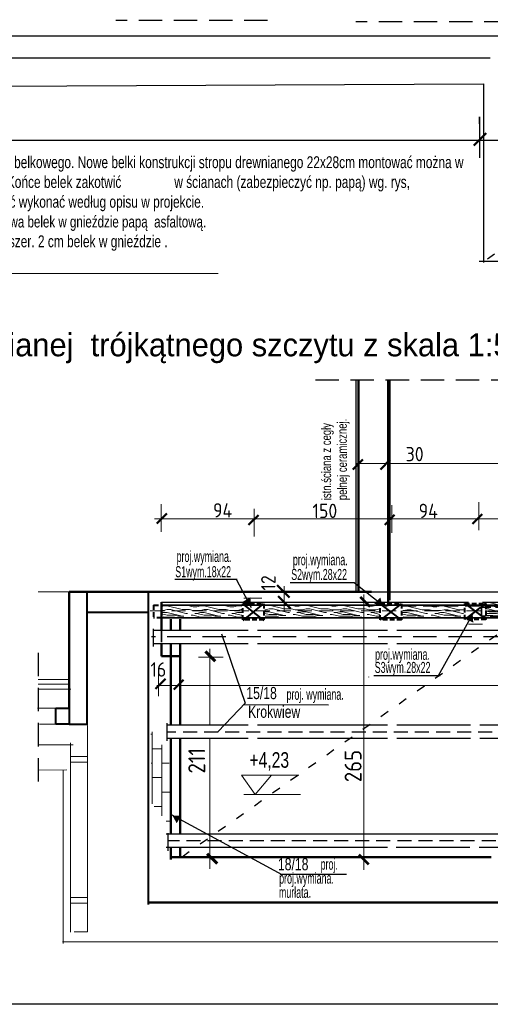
# Model space of a CAD drawing. Header units: millimetres. Extents: x 5545 to 136433, y -146986 to -36607.
# Tile 105 of 159: x 35730 to 36240, y -52264 to -51195. Entities that reach past the tile are written whole.
import ezdxf

# ---------------------------------------------------------------- set-up
doc = ezdxf.new("R2010")
doc.units = ezdxf.units.MM
doc.header["$LTSCALE"] = 8
for name, pattern in [('ACAD_ISO03W100', [30, 12, -18]), ('DASHDOTX2', [50.8, 25.4, -12.7, 0, -12.7]), ('VERDECKT', [9.525, 6.35, -3.175])]:
    doc.linetypes.add(name, pattern=pattern)
for name, color, linetype in [('1', 7, 'Continuous'), ('3 OKNA I DRZWI', 4, 'Continuous'), ('5 WYMIAROWANIE', 253, 'Continuous'), ('Arc_opisy', 18, 'Continuous')]:
    doc.layers.add(name, color=color, linetype=linetype)
doc.layers.add('cegły_Nr_Pióra__61', color=7, linetype='Continuous', lineweight=20, true_color=0x6a6a6a)
for name, color, linetype, lineweight in [('cienk.', 161, 'Continuous', 15), ('GRUBA', 74, 'Continuous', 50), ('OGËLNE_01', 7, 'Continuous', 13), ('Standard', 7, 'Continuous', 25)]:
    doc.layers.add(name, color=color, linetype=linetype, lineweight=lineweight)
doc.styles.add('BIKTG', font='BIKROMSW.SHX')
doc.styles.add('ISOCP', font='ISOCP.SHX')
doc.styles.add('TXT100', font='bikroms.shx', dxfattribs={"width": 0.75, "height": 20})
doc.styles.add('TXT50', font='bikroms.shx', dxfattribs={"width": 0.75, "height": 10})

# ---------------------------------------------------------------- blocks, each defined once
blk = doc.blocks.new('G$C2D5568B3')
at = {"layer": '5 WYMIAROWANIE', "lineweight": 15}
blk.add_hatch(color=7, dxfattribs=at).paths.add_polyline_path([(4.7, 8.2), (0, 0), (9.5, 0.1)])
blk = doc.blocks.new('G$CB5EE3834')
at = {"layer": 'Arc_opisy', "lineweight": 25, "ltscale": 0.2}
blk.add_blockref('G$C2D5568B3', (0, 0), dxfattribs=at)
blk = doc.blocks.new('G$C1A704194')
at = {"layer": 'Arc_opisy', "lineweight": 25, "ltscale": 0.2, "rotation": 43.91907581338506}
blk.add_blockref('G$CB5EE3834', (2.4, 0), dxfattribs=at)
blk = doc.blocks.new('G$C6B82DA77')
at = {"layer": 'OGËLNE_01', "color": 250, "linetype": 'Continuous', "lineweight": 25, "style": 'TXT50', "width": 0.6}
blk.add_text('proj.wymiana.', height=12, dxfattribs=at).set_placement((0, 4))
blk = doc.blocks.new('G$C8C1C8AAF')
at = {"layer": 'Standard', "color": 15, "lineweight": 25, "ltscale": 2}
blk.add_line((4156.4, 0), (0, 0), dxfattribs=at)
blk = doc.blocks.new('G$C1C2C7789')
at = {"layer": 'Arc_opisy', "lineweight": 25, "ltscale": 0.1}
blk.add_blockref('G$C8C1C8AAF', (0, 0), dxfattribs=at)
blk = doc.blocks.new('G$CFA82744B')
at = {"layer": 'Arc_opisy', "color": 1, "lineweight": 25, "ltscale": 0.1}
blk.add_blockref('G$C1C2C7789', (0, 0), dxfattribs=at)

msp = doc.modelspace()

# ---------------------------------------------------------------- hatches: boundary and pattern name
at = {"layer": 'Arc_opisy', "lineweight": 18, "ltscale": 0.2}
h = msp.add_hatch(dxfattribs=at)
h.set_pattern_fill('panel', color=250, scale=40, angle=180, style=0, pattern_type=2)
h.set_pattern_definition([(180, (74383.1, -98551.917), (-1e-13, -40), [8, -12, 4, -16]), (180, (74355.1, -98552.917), (-1e-13, -40), [8, -32]), (180, (74359.1, -98554.917), (-1e-13, -40), [4, -36]), (180, (74381.1, -98555.917), (-1e-13, -40), [2, -28, 2, -8]), (180, (74367.1, -98557.917), (-1e-13, -40), [8, -12, 2, -18]), (180, (74377.1, -98558.917), (-1e-13, -40), [6, -34]), (180, (74367.1, -98559.917), (-1e-13, -40), [12, -28]), (180, (74379.1, -98560.917), (-1e-13, -40), [8, -32]), (180, (74363.1, -98561.917), (-1e-13, -40), [20, -20]), (180, (74375.1, -98563.917), (-1e-13, -40), [4, -12, 8, -16]), (180, (74347.1, -98564.917), (-1e-13, -40), [8, -32]), (180, (74355.1, -98565.917), (-1e-13, -40), [4, -36]), (180, (74363.1, -98566.917), (-1e-13, -40), [4, -36]), (180, (74383.1, -98567.917), (-1e-13, -40), [8, -32]), (180, (74363.1, -98568.917), (-1e-13, -40), [8, -32]), (180, (74363.1, -98570.917), (-1e-13, -40), [8, -8, 8, -16]), (180, (74371.1, -98572.917), (-1e-13, -40), [4, -20, 8, -8]), (180, (74363.1, -98573.917), (-1e-13, -40), [12, -28]), (180, (74363.1, -98575.917), (-1e-13, -40), [8, -32]), (180, (74379.1, -98576.917), (-1e-13, -40), [12, -16, 4, -8]), (180, (74379.1, -98578.917), (-1e-13, -40), [20, -20]), (180, (74355.1, -98579.917), (-1e-13, -40), [4, -36]), (180, (74367.1, -98580.917), (-1e-13, -40), [8, -32]), (180, (74375.1, -98581.917), (-1e-13, -40), [4, -16, 4, -16]), (180, (74379.1, -98582.917), (-1e-13, -40), [4, -12, 8, -16]), (180, (74371.1, -98583.917), (-1e-13, -40), [4, -20, 4, -12]), (180, (74363.1, -98584.917), (-1e-13, -40), [12, -28]), (180, (74379.1, -98586.917), (-1e-13, -40), [8, -32]), (180, (74359.1, -98587.917), (-1e-13, -40), [4, -36]), (180, (74351.1, -98588.917), (-1e-13, -40), [4, -36]), (194.036243, (74355.1, -98554.917), (-40, 1e-09), [4.12, -160.80422]), (194.036243, (74351.1, -98563.917), (-40, 1e-09), [4.12, -160.80422]), (194.036243, (74355.1, -98587.917), (-40, 1e-09), [4.12, -160.80422]), (194.036243, (74367.1, -98572.917), (-40, 1e-09), [4.12, -160.80422]), (194.036243, (74359.1, -98578.917), (-40, 1e-09), [4.12, -160.80422]), (194.036243, (74355.1, -98575.917), (-40, 1e-09), [4.12, -160.80422]), (194.036243, (74375.1, -98582.917), (-40, 1e-09), [4.12, -160.80422]), (194.036243, (74359.1, -98580.917), (-40, 1e-09), [4.12, -160.80422]), (194.036243, (74351.1, -98565.917), (-40, 1e-09), [8.24, -156.68422]), (194.036243, (74355.1, -98568.917), (-40, 1e-09), [8.24, -156.68422]), (194.036243, (74355.1, -98570.917), (-40, 1e-09), [8.24, -156.68422]), (345.963757, (74367.1, -98557.917), (40, 1e-09), [4.12, -8.24, 4.12, -148.444221]), (345.963757, (74375.1, -98563.917), (40, 1e-09), [4.12, -160.80422]), (345.963757, (74375.1, -98581.917), (40, 1e-09), [8.24, -156.68422]), (14.036243, (74355.1, -98552.917), (40, -1e-09), [4.12, -160.80422]), (165.963757, (74347.1, -98552.917), (-40, -1e-09), [4.12, -160.80422]), (165.963757, (74359.1, -98566.917), (-40, -1e-09), [4.12, -160.80422]), (165.963757, (74351.1, -98573.917), (-40, -1e-09), [4.12, -160.80422]), (165.963757, (74367.1, -98576.917), (-40, -1e-09), [4.12, -160.80422]), (165.963757, (74371.1, -98581.917), (-40, -1e-09), [4.12, -160.80422]), (165.963757, (74367.1, -98583.917), (-40, -1e-09), [4.12, -160.80422]), (165.963757, (74367.1, -98576.917), (-40, -1e-09), [4.12, -160.80422]), (165.963757, (74355.1, -98582.917), (-40, -1e-09), [16.48, -148.44422]), (165.963757, (74379.1, -98555.917), (-40, -1e-09), [16.48, -148.44422]), (165.963757, (74375.1, -98558.917), (-40, -1e-09), [16.48, -148.44422]), (165.963757, (74371.1, -98560.917), (-40, -1e-09), [4.12, -8.24, 8.24, -144.324221]), (165.963757, (74371.1, -98563.917), (-40, -1e-09), [8.24, -8.24, 8.24, -140.204221]), (165.963757, (74375.1, -98567.917), (-40, -1e-09), [16.48, -148.44422]), (165.963757, (74379.1, -98570.917), (-40, -1e-09), [16.48, -148.44422]), (165.963757, (74379.1, -98572.917), (-40, -1e-09), [16.48, -148.44422]), (165.963757, (74351.1, -98584.917), (-40, -1e-09), [4.12, -160.80422]), (165.963768, (74347.1, -98588.917), (-40, -7.7e-06), [8.24, -156.68422]), (165.963768, (74371.1, -98586.917), (-40, -7.7e-06), [8.24, -156.68422]), (165.963758, (74375.1, -98551.917), (-40, -7e-07), [16.48, -148.44422]), (165.963758, (74351.1, -98579.917), (-40, -7e-07), [12.36, -152.56422]), (165.963758, (74347.1, -98576.917), (-40, -7e-07), [24.72, -140.20422])])
h.paths.add_polyline_path([(36364.512, -51843.131), (36365.063, -51828.958), (36234.19, -51827.039), (36235.944, -51844.5)])
h = msp.add_hatch(dxfattribs=at)
h.set_pattern_fill('panel', color=250, scale=40, angle=180, style=0, pattern_type=2)
h.set_pattern_definition([(180, (74034.11, -98555.636), (-1e-13, -40), [8, -12, 4, -16]), (180, (74006.11, -98556.636), (-1e-13, -40), [8, -32]), (180, (74010.11, -98558.636), (-1e-13, -40), [4, -36]), (180, (74032.11, -98559.636), (-1e-13, -40), [2, -28, 2, -8]), (180, (74018.11, -98561.636), (-1e-13, -40), [8, -12, 2, -18]), (180, (74028.11, -98562.636), (-1e-13, -40), [6, -34]), (180, (74018.11, -98563.636), (-1e-13, -40), [12, -28]), (180, (74030.11, -98564.636), (-1e-13, -40), [8, -32]), (180, (74014.11, -98565.636), (-1e-13, -40), [20, -20]), (180, (74026.11, -98567.636), (-1e-13, -40), [4, -12, 8, -16]), (180, (73998.11, -98568.636), (-1e-13, -40), [8, -32]), (180, (74006.11, -98569.636), (-1e-13, -40), [4, -36]), (180, (74014.11, -98570.636), (-1e-13, -40), [4, -36]), (180, (74034.11, -98571.636), (-1e-13, -40), [8, -32]), (180, (74014.11, -98572.636), (-1e-13, -40), [8, -32]), (180, (74014.11, -98574.636), (-1e-13, -40), [8, -8, 8, -16]), (180, (74022.11, -98576.636), (-1e-13, -40), [4, -20, 8, -8]), (180, (74014.11, -98577.636), (-1e-13, -40), [12, -28]), (180, (74014.11, -98579.636), (-1e-13, -40), [8, -32]), (180, (74030.11, -98580.636), (-1e-13, -40), [12, -16, 4, -8]), (180, (74030.11, -98582.636), (-1e-13, -40), [20, -20]), (180, (74006.11, -98583.636), (-1e-13, -40), [4, -36]), (180, (74018.11, -98584.636), (-1e-13, -40), [8, -32]), (180, (74026.11, -98585.636), (-1e-13, -40), [4, -16, 4, -16]), (180, (74030.11, -98586.636), (-1e-13, -40), [4, -12, 8, -16]), (180, (74022.11, -98587.636), (-1e-13, -40), [4, -20, 4, -12]), (180, (74014.11, -98588.636), (-1e-13, -40), [12, -28]), (180, (74030.11, -98590.636), (-1e-13, -40), [8, -32]), (180, (74010.11, -98591.636), (-1e-13, -40), [4, -36]), (180, (74002.11, -98592.636), (-1e-13, -40), [4, -36]), (194.036243, (74006.108, -98558.636), (-40, 1e-09), [4.12, -160.80422]), (194.036243, (74002.108, -98567.636), (-40, 1e-09), [4.12, -160.80422]), (194.036243, (74006.108, -98591.636), (-40, 1e-09), [4.12, -160.80422]), (194.036243, (74018.108, -98576.636), (-40, 1e-09), [4.12, -160.80422]), (194.036243, (74010.108, -98582.636), (-40, 1e-09), [4.12, -160.80422]), (194.036243, (74006.108, -98579.636), (-40, 1e-09), [4.12, -160.80422]), (194.036243, (74026.108, -98586.636), (-40, 1e-09), [4.12, -160.80422]), (194.036243, (74010.108, -98584.636), (-40, 1e-09), [4.12, -160.80422]), (194.036243, (74002.108, -98569.636), (-40, 1e-09), [8.24, -156.68422]), (194.036243, (74006.108, -98572.636), (-40, 1e-09), [8.24, -156.68422]), (194.036243, (74006.108, -98574.636), (-40, 1e-09), [8.24, -156.68422]), (345.963757, (74018.108, -98561.636), (40, 1e-09), [4.12, -8.24, 4.12, -148.444221]), (345.963757, (74026.108, -98567.636), (40, 1e-09), [4.12, -160.80422]), (345.963757, (74026.108, -98585.636), (40, 1e-09), [8.24, -156.68422]), (14.036243, (74006.108, -98556.636), (40, -1e-09), [4.12, -160.80422]), (165.963757, (73998.108, -98556.636), (-40, -1e-09), [4.12, -160.80422]), (165.963757, (74010.108, -98570.636), (-40, -1e-09), [4.12, -160.80422]), (165.963757, (74002.108, -98577.636), (-40, -1e-09), [4.12, -160.80422]), (165.963757, (74018.108, -98580.636), (-40, -1e-09), [4.12, -160.80422]), (165.963757, (74022.108, -98585.636), (-40, -1e-09), [4.12, -160.80422]), (165.963757, (74018.108, -98587.636), (-40, -1e-09), [4.12, -160.80422]), (165.963757, (74018.108, -98580.636), (-40, -1e-09), [4.12, -160.80422]), (165.963757, (74006.108, -98586.636), (-40, -1e-09), [16.48, -148.44422]), (165.963757, (74030.108, -98559.636), (-40, -1e-09), [16.48, -148.44422]), (165.963757, (74026.108, -98562.636), (-40, -1e-09), [16.48, -148.44422]), (165.963757, (74022.108, -98564.636), (-40, -1e-09), [4.12, -8.24, 8.24, -144.324221]), (165.963757, (74022.108, -98567.636), (-40, -1e-09), [8.24, -8.24, 8.24, -140.204221]), (165.963757, (74026.108, -98571.636), (-40, -1e-09), [16.48, -148.44422]), (165.963757, (74030.108, -98574.636), (-40, -1e-09), [16.48, -148.44422]), (165.963757, (74030.108, -98576.636), (-40, -1e-09), [16.48, -148.44422]), (165.963757, (74002.108, -98588.636), (-40, -1e-09), [4.12, -160.80422]), (165.963768, (73998.108, -98592.636), (-40, -7.7e-06), [8.24, -156.68422]), (165.963768, (74022.108, -98590.636), (-40, -7.7e-06), [8.24, -156.68422]), (165.963758, (74026.108, -98555.636), (-40, -7e-07), [16.48, -148.44422]), (165.963758, (74002.108, -98583.636), (-40, -7e-07), [12.36, -152.56422]), (165.963758, (73998.108, -98580.636), (-40, -7e-07), [24.72, -140.20422])])
h.paths.add_polyline_path([(35971.154, -51844.047), (35971.102, -51831.202), (35885.198, -51830.757), (35885.571, -51843.959)])
h = msp.add_hatch(dxfattribs=at)
h.set_pattern_fill('panel', color=250, scale=40, angle=180, style=0, pattern_type=2)
h.set_pattern_definition([(180, (74144.73, -98554.874), (-1e-13, -40), [8, -12, 4, -16]), (180, (74116.73, -98555.874), (-1e-13, -40), [8, -32]), (180, (74120.73, -98557.874), (-1e-13, -40), [4, -36]), (180, (74142.73, -98558.874), (-1e-13, -40), [2, -28, 2, -8]), (180, (74128.73, -98560.874), (-1e-13, -40), [8, -12, 2, -18]), (180, (74138.73, -98561.874), (-1e-13, -40), [6, -34]), (180, (74128.73, -98562.874), (-1e-13, -40), [12, -28]), (180, (74140.73, -98563.874), (-1e-13, -40), [8, -32]), (180, (74124.73, -98564.874), (-1e-13, -40), [20, -20]), (180, (74136.73, -98566.874), (-1e-13, -40), [4, -12, 8, -16]), (180, (74108.73, -98567.874), (-1e-13, -40), [8, -32]), (180, (74116.73, -98568.874), (-1e-13, -40), [4, -36]), (180, (74124.73, -98569.874), (-1e-13, -40), [4, -36]), (180, (74144.73, -98570.874), (-1e-13, -40), [8, -32]), (180, (74124.73, -98571.874), (-1e-13, -40), [8, -32]), (180, (74124.73, -98573.874), (-1e-13, -40), [8, -8, 8, -16]), (180, (74132.73, -98575.874), (-1e-13, -40), [4, -20, 8, -8]), (180, (74124.73, -98576.874), (-1e-13, -40), [12, -28]), (180, (74124.73, -98578.874), (-1e-13, -40), [8, -32]), (180, (74140.73, -98579.874), (-1e-13, -40), [12, -16, 4, -8]), (180, (74140.73, -98581.874), (-1e-13, -40), [20, -20]), (180, (74116.73, -98582.874), (-1e-13, -40), [4, -36]), (180, (74128.73, -98583.874), (-1e-13, -40), [8, -32]), (180, (74136.73, -98584.874), (-1e-13, -40), [4, -16, 4, -16]), (180, (74140.73, -98585.874), (-1e-13, -40), [4, -12, 8, -16]), (180, (74132.73, -98586.874), (-1e-13, -40), [4, -20, 4, -12]), (180, (74124.73, -98587.874), (-1e-13, -40), [12, -28]), (180, (74140.73, -98589.874), (-1e-13, -40), [8, -32]), (180, (74120.73, -98590.874), (-1e-13, -40), [4, -36]), (180, (74112.73, -98591.874), (-1e-13, -40), [4, -36]), (194.036243, (74116.729, -98557.874), (-40, 1e-09), [4.12, -160.80422]), (194.036243, (74112.729, -98566.874), (-40, 1e-09), [4.12, -160.80422]), (194.036243, (74116.729, -98590.874), (-40, 1e-09), [4.12, -160.80422]), (194.036243, (74128.729, -98575.874), (-40, 1e-09), [4.12, -160.80422]), (194.036243, (74120.729, -98581.874), (-40, 1e-09), [4.12, -160.80422]), (194.036243, (74116.729, -98578.874), (-40, 1e-09), [4.12, -160.80422]), (194.036243, (74136.729, -98585.874), (-40, 1e-09), [4.12, -160.80422]), (194.036243, (74120.729, -98583.874), (-40, 1e-09), [4.12, -160.80422]), (194.036243, (74112.729, -98568.874), (-40, 1e-09), [8.24, -156.68422]), (194.036243, (74116.729, -98571.874), (-40, 1e-09), [8.24, -156.68422]), (194.036243, (74116.729, -98573.874), (-40, 1e-09), [8.24, -156.68422]), (345.963757, (74128.729, -98560.874), (40, 1e-09), [4.12, -8.24, 4.12, -148.444221]), (345.963757, (74136.729, -98566.874), (40, 1e-09), [4.12, -160.80422]), (345.963757, (74136.729, -98584.874), (40, 1e-09), [8.24, -156.68422]), (14.036243, (74116.729, -98555.874), (40, -1e-09), [4.12, -160.80422]), (165.963757, (74108.729, -98555.874), (-40, -1e-09), [4.12, -160.80422]), (165.963757, (74120.729, -98569.874), (-40, -1e-09), [4.12, -160.80422]), (165.963757, (74112.729, -98576.874), (-40, -1e-09), [4.12, -160.80422]), (165.963757, (74128.729, -98579.874), (-40, -1e-09), [4.12, -160.80422]), (165.963757, (74132.729, -98584.874), (-40, -1e-09), [4.12, -160.80422]), (165.963757, (74128.729, -98586.874), (-40, -1e-09), [4.12, -160.80422]), (165.963757, (74128.729, -98579.874), (-40, -1e-09), [4.12, -160.80422]), (165.963757, (74116.729, -98585.874), (-40, -1e-09), [16.48, -148.44422]), (165.963757, (74140.729, -98558.874), (-40, -1e-09), [16.48, -148.44422]), (165.963757, (74136.729, -98561.874), (-40, -1e-09), [16.48, -148.44422]), (165.963757, (74132.729, -98563.874), (-40, -1e-09), [4.12, -8.24, 8.24, -144.324221]), (165.963757, (74132.729, -98566.874), (-40, -1e-09), [8.24, -8.24, 8.24, -140.204221]), (165.963757, (74136.729, -98570.874), (-40, -1e-09), [16.48, -148.44422]), (165.963757, (74140.729, -98573.874), (-40, -1e-09), [16.48, -148.44422]), (165.963757, (74140.729, -98575.874), (-40, -1e-09), [16.48, -148.44422]), (165.963757, (74112.729, -98587.874), (-40, -1e-09), [4.12, -160.80422]), (165.963768, (74108.729, -98591.874), (-40, -7.7e-06), [8.24, -156.68422]), (165.963768, (74132.729, -98589.874), (-40, -7.7e-06), [8.24, -156.68422]), (165.963758, (74136.729, -98554.874), (-40, -7e-07), [16.48, -148.44422]), (165.963758, (74112.729, -98582.874), (-40, -7e-07), [12.36, -152.56422]), (165.963758, (74108.729, -98579.874), (-40, -7e-07), [24.72, -140.20422])])
h.paths.add_polyline_path([(36120.351, -51844.103), (36121.335, -51831.466), (35995.818, -51829.995), (35996.191, -51843.197)])
h = msp.add_hatch(dxfattribs=at)
h.set_pattern_fill('panel', color=250, scale=40, angle=180, style=0, pattern_type=2)
h.set_pattern_definition([(180, (74294.33, -98555.662), (-1e-13, -40), [8, -12, 4, -16]), (180, (74266.33, -98556.662), (-1e-13, -40), [8, -32]), (180, (74270.33, -98558.662), (-1e-13, -40), [4, -36]), (180, (74292.33, -98559.662), (-1e-13, -40), [2, -28, 2, -8]), (180, (74278.33, -98561.662), (-1e-13, -40), [8, -12, 2, -18]), (180, (74288.33, -98562.662), (-1e-13, -40), [6, -34]), (180, (74278.33, -98563.662), (-1e-13, -40), [12, -28]), (180, (74290.33, -98564.662), (-1e-13, -40), [8, -32]), (180, (74274.33, -98565.662), (-1e-13, -40), [20, -20]), (180, (74286.33, -98567.662), (-1e-13, -40), [4, -12, 8, -16]), (180, (74258.33, -98568.662), (-1e-13, -40), [8, -32]), (180, (74266.33, -98569.662), (-1e-13, -40), [4, -36]), (180, (74274.33, -98570.662), (-1e-13, -40), [4, -36]), (180, (74294.33, -98571.662), (-1e-13, -40), [8, -32]), (180, (74274.33, -98572.662), (-1e-13, -40), [8, -32]), (180, (74274.33, -98574.662), (-1e-13, -40), [8, -8, 8, -16]), (180, (74282.33, -98576.662), (-1e-13, -40), [4, -20, 8, -8]), (180, (74274.33, -98577.662), (-1e-13, -40), [12, -28]), (180, (74274.33, -98579.662), (-1e-13, -40), [8, -32]), (180, (74290.33, -98580.662), (-1e-13, -40), [12, -16, 4, -8]), (180, (74290.33, -98582.662), (-1e-13, -40), [20, -20]), (180, (74266.33, -98583.662), (-1e-13, -40), [4, -36]), (180, (74278.33, -98584.662), (-1e-13, -40), [8, -32]), (180, (74286.33, -98585.662), (-1e-13, -40), [4, -16, 4, -16]), (180, (74290.33, -98586.662), (-1e-13, -40), [4, -12, 8, -16]), (180, (74282.33, -98587.662), (-1e-13, -40), [4, -20, 4, -12]), (180, (74274.33, -98588.662), (-1e-13, -40), [12, -28]), (180, (74290.33, -98590.662), (-1e-13, -40), [8, -32]), (180, (74270.33, -98591.662), (-1e-13, -40), [4, -36]), (180, (74262.33, -98592.662), (-1e-13, -40), [4, -36]), (194.036243, (74266.331, -98558.662), (-40, 1e-09), [4.12, -160.80422]), (194.036243, (74262.331, -98567.662), (-40, 1e-09), [4.12, -160.80422]), (194.036243, (74266.331, -98591.662), (-40, 1e-09), [4.12, -160.80422]), (194.036243, (74278.331, -98576.662), (-40, 1e-09), [4.12, -160.80422]), (194.036243, (74270.331, -98582.662), (-40, 1e-09), [4.12, -160.80422]), (194.036243, (74266.331, -98579.662), (-40, 1e-09), [4.12, -160.80422]), (194.036243, (74286.331, -98586.662), (-40, 1e-09), [4.12, -160.80422]), (194.036243, (74270.331, -98584.662), (-40, 1e-09), [4.12, -160.80422]), (194.036243, (74262.331, -98569.662), (-40, 1e-09), [8.24, -156.68422]), (194.036243, (74266.331, -98572.662), (-40, 1e-09), [8.24, -156.68422]), (194.036243, (74266.331, -98574.662), (-40, 1e-09), [8.24, -156.68422]), (345.963757, (74278.331, -98561.662), (40, 1e-09), [4.12, -8.24, 4.12, -148.444221]), (345.963757, (74286.331, -98567.662), (40, 1e-09), [4.12, -160.80422]), (345.963757, (74286.331, -98585.662), (40, 1e-09), [8.24, -156.68422]), (14.036243, (74266.331, -98556.662), (40, -1e-09), [4.12, -160.80422]), (165.963757, (74258.331, -98556.662), (-40, -1e-09), [4.12, -160.80422]), (165.963757, (74270.331, -98570.662), (-40, -1e-09), [4.12, -160.80422]), (165.963757, (74262.331, -98577.662), (-40, -1e-09), [4.12, -160.80422]), (165.963757, (74278.331, -98580.662), (-40, -1e-09), [4.12, -160.80422]), (165.963757, (74282.331, -98585.662), (-40, -1e-09), [4.12, -160.80422]), (165.963757, (74278.331, -98587.662), (-40, -1e-09), [4.12, -160.80422]), (165.963757, (74278.331, -98580.662), (-40, -1e-09), [4.12, -160.80422]), (165.963757, (74266.331, -98586.662), (-40, -1e-09), [16.48, -148.44422]), (165.963757, (74290.331, -98559.662), (-40, -1e-09), [16.48, -148.44422]), (165.963757, (74286.331, -98562.662), (-40, -1e-09), [16.48, -148.44422]), (165.963757, (74282.331, -98564.662), (-40, -1e-09), [4.12, -8.24, 8.24, -144.324221]), (165.963757, (74282.331, -98567.662), (-40, -1e-09), [8.24, -8.24, 8.24, -140.204221]), (165.963757, (74286.331, -98571.662), (-40, -1e-09), [16.48, -148.44422]), (165.963757, (74290.331, -98574.662), (-40, -1e-09), [16.48, -148.44422]), (165.963757, (74290.331, -98576.662), (-40, -1e-09), [16.48, -148.44422]), (165.963757, (74262.331, -98588.662), (-40, -1e-09), [4.12, -160.80422]), (165.963768, (74258.331, -98592.662), (-40, -7.7e-06), [8.24, -156.68422]), (165.963768, (74282.331, -98590.662), (-40, -7.7e-06), [8.24, -156.68422]), (165.963758, (74286.331, -98555.662), (-40, -7e-07), [16.48, -148.44422]), (165.963758, (74262.331, -98583.662), (-40, -7e-07), [12.36, -152.56422]), (165.963758, (74258.331, -98580.662), (-40, -7e-07), [24.72, -140.20422])])
h.paths.add_polyline_path([(36210.963, -51843.418), (36211.891, -51831.087), (36145.42, -51830.784), (36145.793, -51843.986)])
at = {"layer": 'Standard', "lineweight": 20, "ltscale": 0.5}
h = msp.add_hatch(dxfattribs=at)
h.set_pattern_fill('AR-BRSTD', color=250, scale=0.1545, angle=270, style=0)
h.set_pattern_definition([(270, (93960.54, -4580.973), (10.4661081, -6e-14), []), (360, (93960.54, -4580.973), (10.466108, 15.6972), [10.466108, -10.466108])])
h.paths.add_polyline_path([(35873.42, -52046.095), (35893.781, -52071.042), (35891.975, -51993.227), (35872.237, -51966.166)])

# ---------------------------------------------------------------- linework, layer by layer
at = {"color": 250, "linetype": 'ByBlock', "lineweight": 50}
for p, q in [((36235.916, -51318.295), (36222.398, -51331.814)), ((36102.011, -51672.736), (36091.317, -51683.43)), ((36131.87, -51672.736), (36121.176, -51683.43)), ((35889.608, -51731.353), (35878.914, -51742.047)), ((35989.077, -51732.993), (35978.383, -51743.687)), ((36136.539, -51732.81), (36125.845, -51743.504)), ((36231.712, -51731.932), (36221.018, -51742.626)), ((36022.711, -51822.342), (36009.343, -51808.975)), ((36023.9, -51834.24), (36010.533, -51820.873)), ((35888.232, -51910.686), (35877.538, -51921.38)), ((35907.904, -51911.623), (35897.21, -51922.317))]:
    msp.add_line(p, q, dxfattribs=at)
at = {"color": 250, "linetype": 'ByBlock', "lineweight": 53}
for p, q in [((36110.198, -51832.606), (36099.504, -51821.912)), ((36108.793, -52112.22), (36098.099, -52101.526))]:
    msp.add_line(p, q, dxfattribs=at)
at = {"color": 250, "linetype": 'ByBlock', "lineweight": 60}
for p, q in [((35942.226, -51891.541), (35931.532, -51880.847)), ((35944.099, -52111.204), (35933.406, -52100.51))]:
    msp.add_line(p, q, dxfattribs=at)
at = {"layer": '1', "color": 250, "linetype": 'ByBlock', "lineweight": 20}
msp.add_line((35945.224, -51470.757), (35545.09, -51470.757), dxfattribs=at)
at = {"layer": '3 OKNA I DRZWI', "color": 250, "lineweight": 20}
for p, q in [((36032.923, -52015.196), (35970.74, -52015.196)), ((35970.74, -52015.196), (35985.496, -52036.271)), ((35985.496, -52036.271), (36003.081, -52015.196))]:
    msp.add_line(p, q, dxfattribs=at)
at = {"layer": '5 WYMIAROWANIE', "color": 250, "lineweight": 20}
msp.add_line((35973.163, -52036.271), (36034.464, -52036.271), dxfattribs=at)
at = {"layer": 'Arc_opisy', "linetype": 'ACAD_ISO03W100', "lineweight": 25, "ltscale": 0.1}
for p, q in [((36237.187, -51455.004), (36775.945, -51068.228)), ((35906.196, -52103.758), (36293.18, -51830.505))]:
    msp.add_line(p, q, dxfattribs=at)
at = {"layer": 'Arc_opisy', "color": 250, "lineweight": 25, "ltscale": 0.1}
for p, q in [((36094.646, -51586.246), (36094.646, -51816.27)), ((35898.476, -51802.53), (35965.94, -51802.53)), ((35964.78, -51802.49), (35981.095, -51833.319)), ((36023.412, -51806.107), (36092.633, -51806.107)), ((36092.633, -51806.107), (36124.163, -51831.121)), ((36094.646, -51816.27), (36699.71, -51816.27)), ((36221.73, -51839.475), (36183.941, -51907.363)), ((36108.774, -51908.825), (36108.855, -51908.563)), ((36113.961, -51906.998), (36185.862, -51906.998)), ((35894.3, -52057.793), (36014.476, -52122.937)), ((36012.454, -52122.851), (36084.355, -52122.851))]:
    msp.add_line(p, q, dxfattribs=at)
at = {"layer": 'Arc_opisy', "color": 250, "lineweight": 20, "ltscale": 0.2}
msp.add_line((35973.26, -51822.99), (35992.788, -51822.99), dxfattribs=at)
at = {"layer": 'Arc_opisy', "color": 250, "lineweight": 40, "ltscale": 0.1}
for p, q in [((35971.796, -51829.141), (35994.668, -51847.207)), ((35994.254, -51829.141), (35972.21, -51847.207)), ((36121.701, -51830.176), (36144.076, -51847.164)), ((36143.745, -51829.264), (36121.95, -51846.419)), ((36212.625, -51829.031), (36235.829, -51846.352)), ((36235.581, -51828.617), (36212.957, -51846.103))]:
    msp.add_line(p, q, dxfattribs=at)
at = {"layer": 'Arc_opisy', "color": 250, "lineweight": 40, "ltscale": 0.2}
msp.add_line((35783.877, -51959.987), (35803.546, -51960.011), dxfattribs=at)
at = {"layer": 'Standard', "color": 250, "linetype": 'VERDECKT', "lineweight": 25, "ltscale": 0.5}
for p, q in [((35998.885, -51196.314), (35834.197, -51196.314)), ((36259.129, -51197.519), (36094.441, -51197.519)), ((36050.672, -51586.246), (36729.628, -51586.246)), ((36715.611, -51864.94), (35872.975, -51864.94)), ((35750.112, -51882.346), (35750.112, -52025.123))]:
    msp.add_line(p, q, dxfattribs=at)
at = {"layer": 'Standard', "color": 250, "lineweight": 25}
for p, q in [((35280.426, -51212.888), (36254.827, -51212.888)), ((35280.426, -51212.888), (36254.827, -51212.888)), ((36240.306, -51236.965), (35266.212, -51236.965)), ((36240.306, -51236.965), (35266.212, -51236.965)), ((35234.565, -51269.8), (36233.166, -51264.976)), ((35234.565, -51269.8), (36233.166, -51264.976)), ((36233.166, -51264.976), (36233.166, -51458.792)), ((36233.166, -51264.976), (36233.166, -51458.792)), ((36228.441, -51457.236), (37292.843, -51457.236)), ((36228.441, -51457.236), (37292.843, -51457.236))]:
    msp.add_line(p, q, dxfattribs=at)
at = {"layer": 'Standard', "color": 250, "lineweight": 25, "ltscale": 2}
for p, q in [((36228.769, -51308.476), (36228.769, -51300.777)), ((36228.769, -51300.777), (36228.769, -51345.296)), ((38237.83, -51326.441), (35221.839, -51326.441)), ((36131.915, -51825.22), (36131.915, -51586.246)), ((36131.915, -51825.22), (36131.915, -51586.246))]:
    msp.add_line(p, q, dxfattribs=at)
at = {"layer": 'Standard', "color": 250, "lineweight": 5, "ltscale": 2}
msp.add_line((36230.05, -51323.667), (36230.05, -51324.738), dxfattribs=at)
at = {"layer": 'Standard', "color": 250, "lineweight": 50}
for p, q in [((36097.641, -51586.246), (36097.641, -51816.206)), ((36129.471, -51827.548), (36129.471, -51586.246)), ((36111.615, -51816.206), (35783.872, -51816.206)), ((35783.872, -51816.206), (35783.872, -51942.489)), ((35883.971, -51858.121), (35883.971, -51827.548)), ((35894.137, -51845.934), (35894.137, -51858.121)), ((35904.111, -51858.121), (35904.111, -51845.975)), ((35883.971, -51886.093), (35883.971, -51872.541)), ((35894.137, -51872.541), (35894.137, -51960.936)), ((35904.111, -51960.936), (35904.111, -51872.541)), ((35904.111, -51886.093), (35883.971, -51886.093)), ((35894.137, -51975.356), (35894.137, -52079.391)), ((35904.111, -52079.391), (35904.111, -51975.356)), ((35894.137, -52093.853), (35894.137, -52106.741)), ((35904.111, -52104.351), (35904.111, -52093.811)), ((36241.334, -52104.351), (35894.77, -52104.351)), ((36252.421, -52153.5), (35870.071, -52153.5))]:
    msp.add_line(p, q, dxfattribs=at)
at = {"layer": 'Standard', "color": 250, "lineweight": 20}
for p, q in [((36680.358, -51677.337), (36094.686, -51676.992)), ((36228.091, -51719.129), (36228.091, -51749.247)), ((35883.465, -51720.978), (35883.465, -51751.095)), ((35984.399, -51726.043), (35984.399, -51756.161)), ((36133.756, -51722.123), (36133.756, -51752.24)), ((35876.36, -51737.06), (36720.166, -51737.06)), ((35750.112, -51816.348), (35784.323, -51816.348)), ((36016.699, -51836.581), (36016.699, -51809.989)), ((36103.153, -52117.939), (36103.153, -51819.028)), ((36125.014, -51832.614), (36134.522, -51830.473)), ((36218.928, -51828.485), (36218.755, -51828.713)), ((36231.899, -51851.205), (36216.838, -51851.205)), ((35936.329, -51878.18), (35936.329, -51960.936)), ((35923.945, -51887.173), (35950.669, -51887.173)), ((35880.564, -51899.231), (35880.564, -51929.348)), ((35750.112, -51911.47), (35784.943, -51911.47)), ((35750.112, -51921.964), (35785.529, -51921.964)), ((35878.77, -51917.776), (36725.742, -51917.776)), ((35749.37, -51942.498), (35784.143, -51942.498)), ((35751.564, -51959.836), (35770.059, -51959.796)), ((35803.619, -51961.306), (35803.619, -52185.374)), ((35936.329, -51975.356), (35936.329, -52116.753)), ((35788.081, -51982.36), (35750.112, -51982.36)), ((35785.068, -51980.216), (35785.068, -52185.549)), ((35785.068, -51995.057), (35803.619, -51995.057)), ((35785.068, -52001.274), (35803.619, -52001.274)), ((35750.112, -52009.705), (35781.15, -52009.555)), ((35777.083, -52009.695), (35777.083, -52197.865)), ((35785.068, -52148.079), (35803.619, -52148.079)), ((35785.068, -52154.296), (35803.619, -52154.296)), ((35803.654, -52185.409), (35789.134, -52185.409)), ((35776.562, -52196.215), (36809.962, -52196.215))]:
    msp.add_line(p, q, dxfattribs=at)
at = {"layer": 'Standard', "color": 250, "lineweight": 40}
for p, q in [((35803.246, -51960.696), (35803.326, -51816.206)), ((35869.537, -51816.206), (35869.537, -52155.752)), ((35803.314, -51838.174), (35869.537, -51838.174)), ((35769.469, -51942.492), (35783.877, -51942.492)), ((35769.469, -51959.987), (35769.469, -51942.492)), ((35783.877, -51942.492), (35783.877, -51959.987)), ((35783.877, -51959.987), (35769.469, -51959.987))]:
    msp.add_line(p, q, dxfattribs=at)
at = {"layer": 'Standard', "color": 250, "linetype": 'VERDECKT', "lineweight": 20, "ltscale": 0.3}
for p, q in [((35871.744, -51837.055), (36410.136, -51837.055)), ((36144.728, -51831.727), (36683.12, -51831.727))]:
    msp.add_line(p, q, dxfattribs=at)
at = {"layer": 'Standard', "color": 250, "linetype": 'VERDECKT', "lineweight": 40, "ltscale": 0.1}
for p, q in [((35875.375, -51830.653), (35875.362, -51844.443)), ((35875.375, -51830.653), (35883.746, -51830.667)), ((35971.973, -51829.247), (35994.957, -51829.247)), ((35971.973, -51846.742), (35971.973, -51829.247)), ((35994.957, -51829.247), (35994.957, -51846.742)), ((36121.093, -51829.262), (36144.077, -51829.262)), ((36121.093, -51846.757), (36121.093, -51829.262)), ((36144.077, -51829.262), (36144.077, -51846.757)), ((36212.663, -51828.88), (36235.647, -51828.88)), ((36212.663, -51846.375), (36212.663, -51828.88)), ((36235.647, -51828.88), (36235.647, -51846.375)), ((35884.023, -51844.481), (35875.362, -51844.443)), ((35994.957, -51846.742), (35971.973, -51846.742)), ((36144.077, -51846.757), (36121.093, -51846.757)), ((36235.647, -51846.375), (36212.663, -51846.375))]:
    msp.add_line(p, q, dxfattribs=at)
at = {"layer": 'Standard', "color": 250, "lineweight": 35, "ltscale": 0.5}
for p, q in [((36230.984, -51830.698), (35883.828, -51830.698)), ((36334.601, -51830.698), (36231.156, -51830.698)), ((36410.136, -51844.541), (35883.828, -51844.541))]:
    msp.add_line(p, q, dxfattribs=at)
at = {"layer": 'Standard', "color": 250, "lineweight": 30}
for p, q in [((35883.971, -51827.548), (36216.838, -51827.548)), ((36231.899, -51827.548), (36321.445, -51827.548))]:
    msp.add_line(p, q, dxfattribs=at)
at = {"layer": 'Standard', "color": 250, "linetype": 'VERDECKT', "lineweight": 35, "ltscale": 0.5}
for p, q in [((36230.665, -51842.599), (36230.665, -51833.042)), ((35883.908, -51857.656), (35883.908, -51870.808)), ((35894.116, -52045.154), (35894.116, -52058.306)), ((35904.12, -52092.949), (35904.12, -52092.949))]:
    msp.add_line(p, q, dxfattribs=at)
at = {"layer": 'Standard', "color": 250, "linetype": 'VERDECKT', "lineweight": 35, "ltscale": 0.2}
for p, q in [((36230.665, -51833.042), (36372.279, -51833.042)), ((36372.279, -51842.599), (36230.665, -51842.599))]:
    msp.add_line(p, q, dxfattribs=at)
at = {"layer": 'Standard', "color": 250, "lineweight": 25, "ltscale": 0.5}
for p, q in [((35977.988, -51858.121), (35874.577, -51858.121)), ((35875.177, -51875.469), (35875.177, -51856.328)), ((36129.037, -51858.121), (35988.128, -51858.121)), ((36699.71, -51858.121), (36139.177, -51858.121)), ((35974.913, -51937.587), (35949.386, -51862.119)), ((35977.988, -51872.541), (35874.577, -51872.541)), ((36129.037, -51872.541), (35988.128, -51872.541)), ((36699.71, -51872.541), (36139.177, -51872.541)), ((35972.71, -51938.691), (36064.794, -51938.924)), ((35890.092, -51977.888), (35890.092, -51958.747)), ((35977.988, -51960.936), (35890.092, -51960.936)), ((36129.037, -51960.936), (35988.128, -51960.936)), ((36218.978, -51960.936), (36139.177, -51960.936)), ((36374.138, -51960.936), (36229.118, -51960.936)), ((35977.988, -51975.356), (35890.092, -51975.356)), ((36129.037, -51975.356), (35988.128, -51975.356)), ((36218.978, -51975.356), (36139.177, -51975.356)), ((36374.138, -51975.356), (36229.118, -51975.356)), ((35977.988, -52079.391), (35889.06, -52079.391)), ((35891.043, -52097.346), (35891.043, -52078.205)), ((36129.037, -52079.391), (35969.349, -52079.391)), ((36218.272, -52079.25), (36126.642, -52079.25)), ((36286.175, -52079.25), (36218.272, -52079.25)), ((35977.988, -52093.811), (35889.06, -52093.811)), ((36129.037, -52093.811), (35971.978, -52093.811)), ((36218.272, -52093.67), (36138.472, -52093.67)), ((36286.175, -52093.67), (36228.412, -52093.67))]:
    msp.add_line(p, q, dxfattribs=at)
at = {"layer": 'Standard', "color": 250, "linetype": 'DASHDOTX2', "lineweight": 20}
msp.add_line((35750.112, -51916.316), (35783.526, -51916.316), dxfattribs=at)
at = {"layer": 'Standard', "color": 250, "lineweight": 20, "ltscale": 0.5}
msp.add_line((35974.913, -51936.792), (35945.485, -51967.74), dxfattribs=at)
at = {"layer": 'Standard', "color": 250, "linetype": 'VERDECKT', "lineweight": 25, "ltscale": 0.3}
for p, q in [((36722.53, -51968.5), (35890.092, -51968.5)), ((36612.028, -52086.438), (35890.721, -52086.438))]:
    msp.add_line(p, q, dxfattribs=at)

# ---------------------------------------------------------------- block references
at = {"layer": 'Arc_opisy', "color": 250, "lineweight": 25, "ltscale": 0.1}
for name, p in [('G$CFA82744B', (35027.343, -52263.923)), ('G$C6B82DA77', (36115.493, -51894.051)), ('G$C6B82DA77', (36011.439, -52137.028))]:
    msp.add_blockref(name, p, dxfattribs=at)
at = {"layer": 'Arc_opisy', "color": 250, "lineweight": 25, "ltscale": 0.2}
for p, rotation in [((35971.514, -51824.629), 285.9100019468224), ((36113.219, -51827.03), 300.3540376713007), ((36212.576, -51843.258), 289.5697398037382), ((35906.954, -52061.071), 134.2384136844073)]:
    msp.add_blockref('G$C1A704194', p, dxfattribs=dict(at, rotation=rotation))

# ---------------------------------------------------------------- texts
at = {"layer": '3 OKNA I DRZWI', "color": 250, "lineweight": 20, "style": 'TXT100', "width": 0.75}
msp.add_text('+4,23', height=16.9472, dxfattribs=at).set_placement((35979.221, -52007.218))
at = {"layer": 'cegły_Nr_Pióra__61', "color": 250, "lineweight": 25, "ltscale": 50, "insert": (36057.573, -51716.882), "char_height": 10.3, "width": 280.32086, "attachment_point": 1, "rotation": 90.206287, "style": 'TXT50'}
msp.add_mtext('{\\C0;istn.ściana z cegły\\Ppełnej ceramicznej. \\P}', dxfattribs=at)
at = {"layer": 'cienk.', "color": 250, "insert": (35553.965, -51343.555), "char_height": 12.875, "width": 658.89286, "attachment_point": 1, "style": 'TXT50'}
msp.add_mtext('Proj. Wymiana całości stropu belkowego. Nowe belki konstrukcji stropu drewnianego 22x28cm montować można w istniejące gniazda w murze. Końce belek zakotwić                w ścianach (zabezpieczyć np. papą) wg. rys, szegółowego projektu. Całość wykonać według opisu w projekcie.\\P{\\H0.970874x;\\C7;Proj. izolacja  przeciwwilgociowa belek w gnieździe papą  asfaltową\\H1.03x;.\\PProj. szczelina wentylacyjna szer. 2 cm belek w gnieździe .\\P}', dxfattribs=at)
at = {"layer": 'GRUBA', "color": 250, "style": 'BIKTG'}
msp.add_text('Projekt wymiany konstrukcji drewnianej  trójkątnego szczytu z skala 1:50', height=25, dxfattribs=at).set_placement((35206.905, -51560.657))
at = {"layer": 'OGËLNE_01', "color": 250, "linetype": 'Continuous', "lineweight": 25, "style": 'TXT50', "width": 0.6}
for s, p in [('proj.wymiana.', (35900.22, -51783.849)), ('proj.wymiana.', (36026.345, -51787.487)), ('S1wym.18x22', (35898.767, -51800.415)), ('S2wym.28x22', (36024.502, -51803.423)), ('S3wym.28x22', (36115.051, -51904.313)), ('proj. wymiana.', (36019.429, -51933.439)), ('proj. ', (36056.385, -52117.869)), ('murłata.', (36011.189, -52148.365))]:
    msp.add_text(s, height=12, dxfattribs=at).set_placement(p)
at = {"layer": 'Standard', "color": 250, "linetype": 'Continuous', "lineweight": 25, "style": 'ISOCP'}
for s, p in [('30', (36148.655, -51674.578)), ('94', (35939.716, -51735.614)), ('150', (36047.633, -51736.2)), ('94', (36162.675, -51736.2)), ('16', (35871.87, -51908.324))]:
    msp.add_text(s, height=15.5825, dxfattribs=at).set_placement(p)
for s, height, p in [('12', 15.5825, (36007.48, -51814.812)), ('211', 18.3324, (35931.248, -52013.469)), ('265', 18.3324, (36100.779, -52022.899))]:
    msp.add_text(s, height=height, rotation=90, dxfattribs=at).set_placement(p)
at = {"layer": 'Standard', "color": 250, "linetype": 'Continuous', "lineweight": 25, "style": 'TXT50', "width": 0.75}
for s, p in [('15/18', (35975.835, -51932.726)), ('Krokwiew', (35977.736, -51953.038)), ('18/18', (36010.127, -52118.469))]:
    msp.add_text(s, height=13.184, dxfattribs=at).set_placement(p)

doc.saveas('drawing.dxf')
